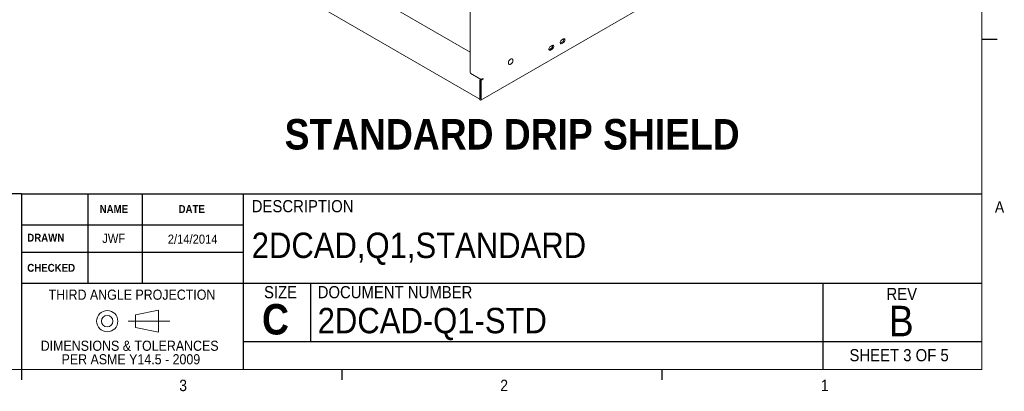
# Paper-space layout '3' of a CAD drawing. Header units: inches. Extents: x 1 to 109, y 1 to 85.
# Tile 13 of 44: x 68 to 109, y 1 to 16. Entities that reach past the tile are written whole.
import ezdxf

# ---------------------------------------------------------------- set-up
doc = ezdxf.new("R2010")
doc.units = ezdxf.units.IN
doc.header["$MEASUREMENT"] = 0
doc.linetypes.add('CENTERX2', pattern=[0.8, 0.5, -0.1, 0.1, -0.1])
doc.layers.add('FORMAT', color=7, linetype='Continuous')
doc.styles.add('SLDTEXTSTYLE0', font='GOTHIC.TTF', dxfattribs={"width": 0.913})
doc.styles.add('SLDTEXTSTYLE1', font='GOTHICB.TTF', dxfattribs={"width": 0.913})

# ---------------------------------------------------------------- blocks, each defined once
blk = doc.blocks.new('Block5')
at = {"color": 7, "linetype": 'Continuous', "lineweight": 0, "ltscale": 5}
for p, q in [((47.749, 18.203), (48.698, 18.399)), ((47.749, 18.203), (47.749, 17.68)), ((48.698, 18.399), (48.698, 17.484)), ((48.698, 17.484), (47.749, 17.68))]:
    blk.add_line(p, q, dxfattribs=at)
at = {"color": 7, "linetype": 'CENTERX2', "lineweight": 0, "ltscale": 5}
blk.add_line((47.447, 17.942), (49.167, 17.942), dxfattribs=at)
at = {"color": 7, "linetype": 'Continuous', "lineweight": 0, "ltscale": 5}
for radius in [0.436, 0.235]:
    blk.add_circle((46.593, 17.942), radius, dxfattribs=at)
blk = doc.blocks.new('SW_NOTE_12')
at = {"layer": 'FORMAT', "color": 0, "ltscale": 5, "char_height": 0.41667, "attachment_point": 2, "style": 'SLDTEXTSTYLE0'}
for s, insert in [('DIMENSIONS & TOLERANCES', (3.711, 0.532)), (' PER ASME Y14.5 - 2009', (3.691, -0.023))]:
    blk.add_mtext(s, dxfattribs=dict(at, insert=insert))

psp = doc.layouts.new('3')

# ---------------------------------------------------------------- linework, layer by layer
at = {"color": 7, "linetype": 'Continuous', "lineweight": 15, "ltscale": 5}
for p, q in [((86.636, 27.057), (86.636, 14.227)), ((76.214, 21.081), (86.636, 15.065)), ((74.966, 20.11), (87.03, 13.145)), ((87.07, 13.103), (96.174, 18.358)), ((89.993, 15.343), (89.922, 15.302)), ((90.339, 15.445), (90.321, 15.438)), ((90.41, 15.486), (90.339, 15.445)), ((90.452, 15.608), (90.382, 15.568)), ((90.382, 15.421), (90.452, 15.461)), ((89.88, 15.18), (89.861, 15.172)), ((89.95, 15.221), (89.88, 15.18)), ((89.922, 15.155), (89.993, 15.196)), ((88.225, 14.568), (88.226, 14.567)), ((88.354, 14.788), (88.353, 14.789)), ((87.03, 13.98), (86.659, 14.195)), ((87.03, 13.907), (87.03, 13.172)), ((87.078, 13.967), (87.044, 13.948)), ((87.044, 13.948), (87.087, 13.923)), ((87.044, 13.164), (87.044, 13.948)), ((87.087, 13.923), (87.15, 13.96)), ((87.087, 13.139), (87.087, 13.923)), ((87.127, 13.973), (87.15, 13.96)), ((87.127, 13.973), (87.15, 13.96)), ((87.164, 13.993), (87.143, 13.98)), ((87.143, 13.98), (87.164, 13.968)), ((87.164, 13.968), (87.15, 13.96)), ((87.15, 13.96), (87.15, 13.96)), ((87.164, 13.993), (87.164, 13.968)), ((87.03, 13.156), (87.032, 13.157)), ((87.03, 13.156), (87.03, 13.107)), ((87.032, 13.157), (87.044, 13.164))]:
    psp.add_line(p, q, dxfattribs=at)
at = {"color": 7, "linetype": 'Continuous', "lineweight": 15, "ltscale": 5, "flags": 128}
for points in [[(89.993, 15.196), (90.015, 15.213), (90.034, 15.237), (90.048, 15.265), (90.055, 15.293), (90.055, 15.319), (90.048, 15.338), (90.034, 15.35), (90.015, 15.351), (89.993, 15.343)], [(90.382, 15.568), (90.36, 15.551), (90.341, 15.527), (90.327, 15.499), (90.319, 15.471), (90.319, 15.445), (90.327, 15.426), (90.341, 15.414), (90.36, 15.413), (90.382, 15.421)], [(90.452, 15.461), (90.474, 15.478), (90.493, 15.502), (90.508, 15.53), (90.515, 15.558), (90.515, 15.584), (90.508, 15.604), (90.493, 15.615), (90.474, 15.617), (90.452, 15.608)], [(89.922, 15.302), (89.9, 15.285), (89.881, 15.261), (89.867, 15.234), (89.859, 15.205), (89.859, 15.18), (89.867, 15.16), (89.881, 15.149), (89.9, 15.147), (89.922, 15.155)], [(88.225, 14.568), (88.22, 14.57), (88.206, 14.587), (88.199, 14.612), (88.199, 14.642), (88.206, 14.674), (88.22, 14.707), (88.24, 14.738), (88.263, 14.764), (88.289, 14.783)], [(88.29, 14.782), (88.265, 14.763), (88.241, 14.737), (88.222, 14.707), (88.208, 14.673), (88.201, 14.641), (88.201, 14.611), (88.208, 14.587), (88.222, 14.57), (88.241, 14.561), (88.265, 14.563), (88.29, 14.573), (88.316, 14.592), (88.339, 14.618), (88.359, 14.649), (88.373, 14.682), (88.38, 14.714), (88.38, 14.744), (88.373, 14.769), (88.359, 14.785), (88.339, 14.794), (88.316, 14.793), (88.29, 14.782)]]:
    psp.add_lwpolyline(points, dxfattribs=at)
at = {"color": 7, "linetype": 'Continuous', "lineweight": 15, "ltscale": 25}
for centre, radius, start, end in [((89.889, 15.329), 0.124, 299.5947, 10.2594), ((90.349, 15.594), 0.124, 299.5947, 10.2594), ((88.326, 14.732), 0.0633, 65.1139, 126.1966), ((86.675, 14.231), 0.0401, 185.6948, 245.6253), ((87.087, 14.089), 0.123, 242.6097, 297.3903), ((87.149, 13.902), 0.119, 144.428, 177.7302), ((87.092, 13.171), 0.0615, 179.5246, 193.9097), ((87.036, 13.162), 0.00873, 230.7967, 9.214), ((87.052, 13.134), 0.0348, 230.7967, 9.214)]:
    psp.add_arc(centre, radius, start, end, dxfattribs=at)
at = {"layer": 'FORMAT', "lineweight": 0, "ltscale": 5}
for q in [(107.614, 83.303), (2.614, 2.053)]:
    psp.add_line((107.614, 2.053), q, dxfattribs=at)
at = {"layer": 'FORMAT', "ltscale": 5}
for p, q in [((107.614, 15.598), (108.239, 15.598)), ((68.239, 9.257), (59.075, 9.257)), ((68.239, 9.257), (68.239, 5.599)), ((68.239, 9.257), (77.324, 9.257)), ((70.959, 9.257), (70.959, 5.599)), ((73.184, 9.27), (73.184, 5.599)), ((77.324, 9.257), (77.324, 2.053)), ((77.324, 9.257), (107.614, 9.257)), ((68.239, 7.979), (77.324, 7.979)), ((68.239, 6.859), (77.324, 6.859)), ((68.239, 5.599), (77.324, 5.599)), ((68.239, 5.599), (68.239, 2.053)), ((77.324, 5.599), (107.614, 5.599)), ((80.085, 5.599), (80.085, 3.194)), ((101.094, 5.599), (101.094, 2.053)), ((77.324, 3.194), (107.614, 3.194)), ((68.239, 2.053), (68.239, 1.629)), ((81.364, 2.053), (81.364, 1.629)), ((94.489, 2.053), (94.489, 1.629))]:
    psp.add_line(p, q, dxfattribs=at)

# ---------------------------------------------------------------- block references
psp.add_blockref('Block5', (25.156, -13.907), dxfattribs=at)
at = {"layer": 'FORMAT', "color": 7, "ltscale": 5}
psp.add_blockref('SW_NOTE_12', (68.958, 2.703), dxfattribs=at)

# ---------------------------------------------------------------- texts
at = {"color": 7, "linetype": 'Continuous', "lineweight": 0, "ltscale": 5, "insert": (79.024, 12.324), "char_height": 1.25, "attachment_point": 1, "style": 'SLDTEXTSTYLE1'}
psp.add_mtext('STANDARD DRIP SHIELD', dxfattribs=at)
at = {"layer": 'FORMAT', "color": 7, "ltscale": 5}
for s, insert, char_height, attachment_point, style in [('DESCRIPTION', (77.675, 9.001), 0.5, 1, 'SLDTEXTSTYLE0'), ('A', (108.144, 8.95), 0.469, 1, 'SLDTEXTSTYLE0'), ('NAME', (72.022, 8.797), 0.325, 2, 'SLDTEXTSTYLE1'), ('DATE', (75.214, 8.797), 0.325, 2, 'SLDTEXTSTYLE1'), ('2DCAD,Q1,STANDARD', (77.675, 7.666), 1.04167, 1, 'SLDTEXTSTYLE0'), ('DRAWN', (68.469, 7.622), 0.325, 1, 'SLDTEXTSTYLE1'), ('JWF', (72.016, 7.617), 0.375, 2, 'SLDTEXTSTYLE0'), ('2/14/2014', (75.251, 7.585), 0.375, 2, 'SLDTEXTSTYLE0'), ('CHECKED', (68.471, 6.384), 0.325, 1, 'SLDTEXTSTYLE1'), ('THIRD ANGLE PROJECTION', (72.765, 5.329), 0.41667, 2, 'SLDTEXTSTYLE0'), ('SIZE', (78.177, 5.474), 0.5, 1, 'SLDTEXTSTYLE0'), ('DOCUMENT NUMBER', (80.378, 5.474), 0.5, 1, 'SLDTEXTSTYLE0'), ('REV', (103.698, 5.401), 0.5, 1, 'SLDTEXTSTYLE0'), ('C', (78.098, 4.737), 1.25, 1, 'SLDTEXTSTYLE1'), ('2DCAD-Q1-STD', (80.378, 4.579), 1.04167, 1, 'SLDTEXTSTYLE0'), ('B', (104.304, 4.664), 1.25, 2, 'SLDTEXTSTYLE0'), ('SHEET 3 OF 5', (104.216, 2.889), 0.5, 2, 'SLDTEXTSTYLE0'), ('3', (74.703, 1.634), 0.469, 1, 'SLDTEXTSTYLE0'), ('2', (87.865, 1.634), 0.469, 1, 'SLDTEXTSTYLE0'), ('1', (101.011, 1.634), 0.469, 1, 'SLDTEXTSTYLE0')]:
    psp.add_mtext(s, dxfattribs=dict(at, insert=insert, char_height=char_height, attachment_point=attachment_point, style=style))

doc.saveas('drawing.dxf')
